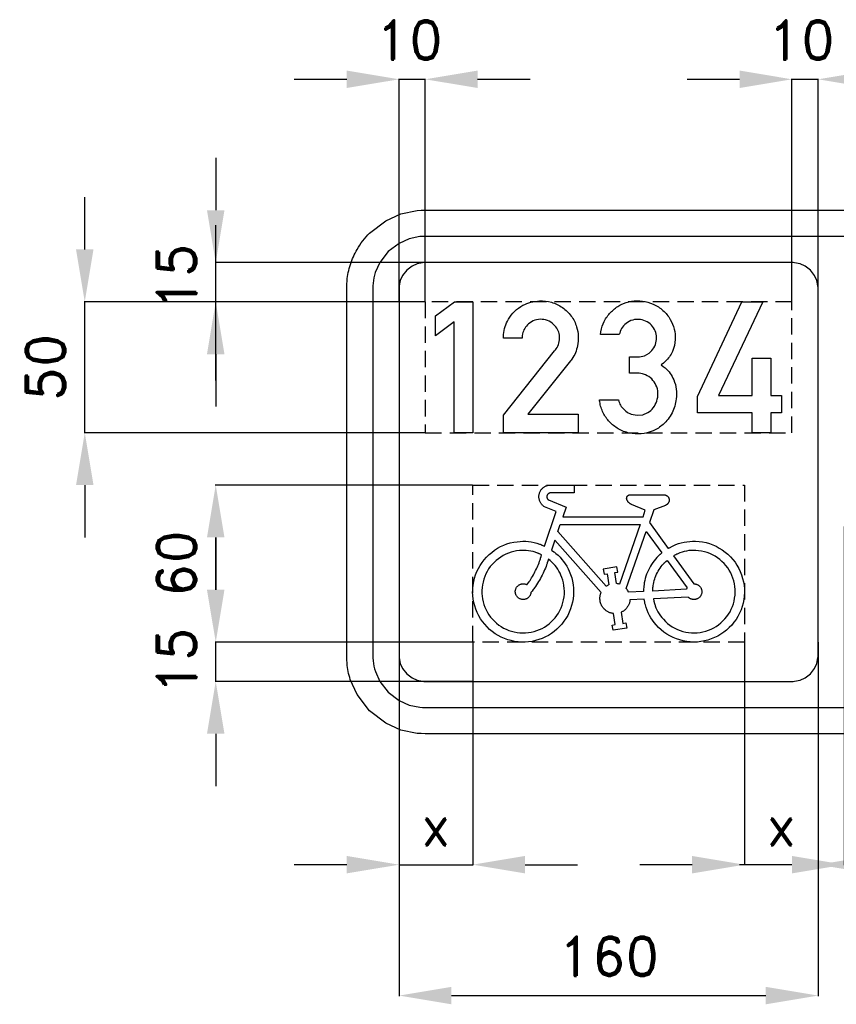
# Model space of a CAD drawing. Header units: millimetres. Extents: x 160 to 3480, y -161 to 860.
# Tile 2 of 12: x 160 to 472, y 350 to 726. Entities that reach past the tile are written whole.
import ezdxf

# ---------------------------------------------------------------- set-up
doc = ezdxf.new("R2010")
doc.units = ezdxf.units.MM
doc.header["$LTSCALE"] = 5
doc.linetypes.add('ČÁRKOVANÁX2', pattern=[1.5, 1, -0.5])
doc.layers.add('Kóty', color=2, linetype='Continuous')
doc.layers.add('Značka', color=7, linetype='Continuous')
doc.styles.get("Standard").update_dxf_attribs({"font": 'romand.shx', "height": 15})
doc.dimstyles.get("Standard").update_dxf_attribs({"dimtxt": 15, "dimasz": 20, "dimexe": 0.18, "dimexo": 0.0625, "dimgap": 7.5, "dimtad": 1, "dimdec": 0, "dimzin": 0, "dimdsep": 46, "dimtxsty": 'Standard', "dimcen": 0.09, "dimadec": 0, "dimazin": 0, "dimtfac": 1, "dimtdec": 0, "dimtofl": 0, "dimtmove": 0, "dimatfit": 3, "dimfxl": 1, "dimtolj": 1, "dimtzin": 0, "dimarcsym": 0})

# ---------------------------------------------------------------- blocks, each defined once
blk = doc.blocks.new('*D0')
at = {"layer": 'Defpoints', "color": 0, "transparency": 16777216}
for p in [(474.58, 532.22), (494.58, 527.97), (494.58, 402.97)]:
    blk.add_point(p, dxfattribs=at)
at = {"layer": 'Kóty', "color": 0, "lineweight": -2, "transparency": 16777216}
for p, q in [((474.58, 532.15), (474.58, 402.79)), ((494.58, 527.91), (494.58, 402.79)), ((454.58, 402.97), (434.58, 402.97)), ((514.58, 402.97), (573.86, 402.97))]:
    blk.add_line(p, q, dxfattribs=at)
at = {"layer": 'Kóty', "color": 0, "transparency": 16777216}
for points in [[(454.58, 406.31), (454.58, 399.64), (474.58, 402.97)], [(514.58, 406.31), (514.58, 399.64), (494.58, 402.97)]]:
    blk.add_solid(points, dxfattribs=at)
at = {"layer": 'Kóty', "color": 0, "transparency": 16777216, "insert": (554.22, 417.97), "char_height": 15, "attachment_point": 5}
blk.add_mtext('\\A1;20', dxfattribs=at)
blk = doc.blocks.new('*D5')
at = {"layer": 'Defpoints', "color": 0, "transparency": 16777216}
for p in [(234.58, 547.97), (332.7, 547.97), (332.7, 487.97)]:
    blk.add_point(p, dxfattribs=at)
at = {"layer": 'Kóty', "color": 0, "lineweight": -2, "transparency": 16777216}
for p, q in [((332.64, 547.97), (234.4, 547.97)), ((234.58, 507.97), (234.58, 527.97)), ((332.64, 487.97), (234.4, 487.97))]:
    blk.add_line(p, q, dxfattribs=at)
at = {"layer": 'Kóty', "color": 0, "transparency": 16777216}
for points in [[(231.24, 527.97), (237.91, 527.97), (234.58, 547.97)], [(231.24, 507.97), (237.91, 507.97), (234.58, 487.97)]]:
    blk.add_solid(points, dxfattribs=at)
at = {"layer": 'Kóty', "color": 0, "transparency": 16777216, "insert": (219.58, 517.97), "char_height": 15, "attachment_point": 5, "rotation": 90}
blk.add_mtext('\\A1;60', dxfattribs=at)
blk = doc.blocks.new('*D6')
at = {"layer": 'Defpoints', "color": 0, "transparency": 16777216}
for p in [(184.58, 617.97), (314.58, 617.97), (314.52, 567.97)]:
    blk.add_point(p, dxfattribs=at)
at = {"layer": 'Kóty', "color": 0, "lineweight": -2, "transparency": 16777216}
for p, q in [((184.58, 637.97), (184.58, 657.97)), ((314.52, 617.97), (184.4, 617.97)), ((314.45, 567.97), (184.4, 567.97)), ((184.58, 547.97), (184.58, 527.97))]:
    blk.add_line(p, q, dxfattribs=at)
at = {"layer": 'Kóty', "color": 0, "transparency": 16777216}
for points in [[(181.24, 637.97), (187.91, 637.97), (184.58, 617.97)], [(181.24, 547.97), (187.91, 547.97), (184.58, 567.97)]]:
    blk.add_solid(points, dxfattribs=at)
at = {"layer": 'Kóty', "color": 0, "transparency": 16777216, "insert": (169.58, 592.97), "char_height": 15, "attachment_point": 5, "rotation": 90}
blk.add_mtext('\\A1;50', dxfattribs=at)
blk = doc.blocks.new('*D7')
at = {"layer": 'Defpoints', "color": 0, "transparency": 16777216}
for p in [(304.58, 517.97), (332.7, 487.97), (304.58, 402.97)]:
    blk.add_point(p, dxfattribs=at)
at = {"layer": 'Kóty', "color": 0, "lineweight": -2, "transparency": 16777216}
for p, q in [((304.58, 517.91), (304.58, 402.79)), ((332.7, 487.91), (332.7, 402.79)), ((284.58, 402.97), (264.58, 402.97)), ((352.7, 402.97), (372.7, 402.97))]:
    blk.add_line(p, q, dxfattribs=at)
at = {"layer": 'Kóty', "color": 0, "transparency": 16777216}
for points in [[(284.58, 406.31), (284.58, 399.64), (304.58, 402.97)], [(352.7, 406.31), (352.7, 399.64), (332.7, 402.97)]]:
    blk.add_solid(points, dxfattribs=at)
at = {"layer": 'Kóty', "color": 0, "transparency": 16777216, "insert": (318.64, 417.97), "char_height": 15, "attachment_point": 5}
blk.add_mtext('\\A1;x', dxfattribs=at)
blk = doc.blocks.new('*D8')
at = {"layer": 'Defpoints', "color": 0, "transparency": 16777216}
for p in [(436.46, 487.97), (464.58, 487.97), (464.58, 402.97)]:
    blk.add_point(p, dxfattribs=at)
at = {"layer": 'Kóty', "color": 0, "lineweight": -2, "transparency": 16777216}
for p, q in [((436.46, 487.91), (436.46, 402.79)), ((464.58, 487.91), (464.58, 402.79)), ((416.46, 402.97), (396.46, 402.97)), ((484.58, 402.97), (504.58, 402.97))]:
    blk.add_line(p, q, dxfattribs=at)
at = {"layer": 'Kóty', "color": 0, "transparency": 16777216}
for points in [[(416.46, 406.31), (416.46, 399.64), (436.46, 402.97)], [(484.58, 406.31), (484.58, 399.64), (464.58, 402.97)]]:
    blk.add_solid(points, dxfattribs=at)
at = {"layer": 'Kóty', "color": 0, "transparency": 16777216, "insert": (450.52, 417.97), "char_height": 15, "attachment_point": 5}
blk.add_mtext('\\A1;x', dxfattribs=at)
blk = doc.blocks.new('*D33')
at = {"layer": 'Defpoints', "color": 0, "transparency": 16777216}
for p in [(304.58, 487.97), (464.58, 487.97), (464.58, 352.97)]:
    blk.add_point(p, dxfattribs=at)
at = {"layer": 'Kóty', "color": 0, "lineweight": -2, "transparency": 16777216}
for p, q in [((304.58, 487.91), (304.58, 352.79)), ((464.58, 487.91), (464.58, 352.79)), ((324.58, 352.97), (444.58, 352.97))]:
    blk.add_line(p, q, dxfattribs=at)
at = {"layer": 'Kóty', "color": 0, "transparency": 16777216}
for points in [[(324.58, 356.31), (324.58, 349.64), (304.58, 352.97)], [(444.58, 356.31), (444.58, 349.64), (464.58, 352.97)]]:
    blk.add_solid(points, dxfattribs=at)
at = {"layer": 'Kóty', "color": 0, "transparency": 16777216, "insert": (384.58, 367.97), "char_height": 15, "attachment_point": 5}
blk.add_mtext('\\A1;160', dxfattribs=at)

msp = doc.modelspace()

# ---------------------------------------------------------------- linework, layer by layer
at = {"layer": 'Kóty'}
for p, q in [((264.58, 702.97), (284.58, 702.97)), ((304.58, 618.03), (304.58, 703.15)), ((314.58, 618.03), (314.58, 703.15)), ((334.58, 702.97), (354.58, 702.97)), ((414.58, 702.97), (434.58, 702.97)), ((454.58, 618.03), (454.58, 703.15)), ((464.58, 613.18), (464.58, 703.15)), ((234.58, 672.97), (234.58, 652.97)), ((234.58, 587.97), (234.58, 647.26)), ((322.44, 632.97), (234.4, 632.97)), ((314.52, 617.97), (234.4, 617.97)), ((234.58, 597.97), (234.58, 577.97)), ((234.58, 597.97), (234.58, 577.97)), ((314.52, 567.97), (234.4, 567.97)), ((332.57, 547.97), (234.4, 547.97)), ((234.58, 527.97), (234.58, 507.97)), ((234.58, 507.97), (234.58, 527.97)), ((332.9, 487.97), (234.4, 487.97)), ((332.9, 472.97), (234.4, 472.97))]:
    msp.add_line(p, q, dxfattribs=at)
for points in [[(304.58, 702.97), (314.58, 702.97)], [(454.58, 702.97), (464.58, 702.97)], [(184.58, 567.97), (184.58, 618.03)], [(234.58, 472.97), (234.58, 487.97)], [(234.76, 432.97), (234.76, 452.97)], [(304.58, 402.97), (332.7, 402.97)]]:
    msp.add_lwpolyline(points, dxfattribs=at)
for points in [[(284.58, 706.31), (284.58, 699.64), (304.58, 702.97)], [(334.58, 706.31), (334.58, 699.64), (314.58, 702.97)], [(434.58, 706.31), (434.58, 699.64), (454.58, 702.97)], [(484.58, 706.31), (484.58, 699.64), (464.58, 702.97)], [(231.24, 652.97), (237.91, 652.97), (234.58, 632.97)], [(231.24, 597.97), (237.91, 597.97), (234.58, 617.97)], [(231.24, 507.97), (237.91, 507.97), (234.58, 487.97)], [(231.24, 452.97), (237.91, 452.97), (234.58, 472.97)]]:
    msp.add_solid(points, dxfattribs=at)
at = {"layer": 'Značka', "color": 3}
for points in [[(954.58, 452.97), (314.58, 452.97), (313.01, 453.03), (311.44, 453.14), (305.31, 454.4), (299.58, 456.99), (293.34, 461.72), (288.6, 467.97), (285.96, 473.71, -0.06116), (284.74, 479.84), (284.64, 481.4), (284.58, 482.97), (284.58, 622.97), (284.64, 624.54), (284.74, 626.11, -0.055745), (286, 632.24, -0.05619), (288.6, 637.97, -0.069772), (293.32, 644.22), (299.58, 648.95), (305.31, 651.59), (311.44, 652.81), (313.01, 652.92), (314.58, 652.97), (534.58, 652.97)], [(539.93, 642.97), (314.58, 642.97), (313.53, 642.93), (312.49, 642.86), (308.4, 642.02), (304.58, 640.29), (300.42, 637.14), (297.26, 632.97), (295.5, 629.15, 0.061146), (294.69, 625.06), (294.62, 624.02), (294.58, 622.97), (294.58, 482.97), (294.62, 481.93), (294.69, 480.88, 0.055709), (295.53, 476.8), (297.26, 472.97), (300.41, 468.81), (304.58, 465.65), (308.4, 463.9), (312.49, 463.08), (313.53, 463.01), (314.58, 462.97), (954.58, 462.97)], [(344.43, 567.97), (344.43, 574.66), (363.99, 599.27), (364.28, 599.63), (364.55, 600, 0.082953), (365.61, 602.23, 0.094411), (365.84, 604.68, 0.092144), (365.33, 606.9, 0.084053), (364.07, 608.83, 0.098045), (361.86, 610.55, 0.106121), (359.17, 611.27, 0.106154), (356.43, 610.93, 0.099874), (354.03, 609.51, 0.083669), (352.54, 607.78, 0.091641), (351.73, 605.69), (351.61, 604.92), (351.55, 604.14), (344.43, 604.14), (344.45, 604.81, -0.01013), (344.48, 605.48, -0.059429), (345.08, 608.49, -0.058251), (346.36, 611.29, -0.072174), (348.74, 614.36, -0.072215), (351.88, 616.63, -0.061509), (354.9, 617.88), (358.14, 618.36, -0.083039), (362.75, 617.82, -0.087051), (366.95, 615.78, -0.087718), (370.31, 612.54, -0.087797), (372.36, 608.38, -0.068483), (373, 604.82, -0.062413), (372.69, 601.21, -0.050658), (371.91, 598.53, -0.061836), (370.56, 596.11), (370.3, 595.74), (370.02, 595.38), (353.78, 575.11), (372.97, 575.11), (372.97, 567.97), (344.43, 567.97)], [(388.32, 580.49), (388.51, 579.9), (388.72, 579.33, 0.066937), (389.72, 577.62), (391.15, 576.22, 0.079666), (393.17, 575.07), (395.45, 574.63), (397.6, 574.84), (399.58, 575.7, 0.094824), (401.64, 577.53, 0.087416), (402.94, 580, 0.0974), (403.42, 583.13, 0.104433), (402.66, 586.17, 0.094904), (401.05, 588.5, 0.095693), (398.71, 590.06), (397.5, 590.49), (396.24, 590.7), (395.96, 590.72), (395.67, 590.74), (392.59, 590.74), (392.59, 596.99), (395.78, 596.99), (396.05, 596.98), (396.32, 596.98), (398.29, 597.38), (400.06, 598.42, 0.098558), (401.86, 600.44, 0.099795), (402.76, 602.98, 0.096864), (402.73, 605.6, 0.098662), (401.72, 608, 0.100595), (399.89, 609.94, 0.097668), (397.44, 611.03, 0.106076), (394.52, 611.17, 0.108954), (391.8, 610.1, 0.096376), (389.9, 608.34, 0.100231), (388.81, 606.05), (388.74, 605.76), (388.67, 605.47), (381.43, 605.47), (381.63, 606.56), (381.87, 607.63, -0.07094), (383.44, 611.41, -0.076594), (386.04, 614.58, -0.078936), (389.39, 616.94, -0.076362), (393.31, 618.17, -0.077821), (397.54, 618.28, -0.077928), (401.61, 617.09, -0.08099), (405.35, 614.69, -0.080937), (408.13, 611.23, -0.076291), (409.67, 607.56, -0.079816), (410.01, 603.56, -0.092082), (408.94, 599, -0.105097), (406.29, 595.24), (405.52, 594.54), (404.7, 593.87), (405.46, 593.31), (406.19, 592.72, -0.058035), (408.08, 590.65, -0.058916), (409.45, 588.19, -0.074879), (410.42, 584.64, -0.064099), (410.39, 580.91, -0.089419), (408.8, 575.53, -0.101859), (405.39, 571.16, -0.087344), (401.54, 568.68, -0.081036), (397.06, 567.6, -0.07965), (392.5, 567.84, -0.08264), (388.27, 569.5, -0.076863), (384.95, 572.11, -0.076607), (382.56, 575.57, -0.041086), (381.71, 577.61, -0.040361), (381.21, 579.74), (381.15, 580.11), (381.1, 580.49), (388.32, 580.49)], [(406.07, 544.22), (406.16, 544.2), (406.25, 544.18), (406.27, 544.17), (406.29, 544.17), (406.36, 544.15), (406.43, 544.12), (406.52, 544.09), (406.61, 544.05), (406.69, 544), (406.78, 543.95), (406.86, 543.9), (406.93, 543.85), (407.03, 543.77), (407.12, 543.69), (407.2, 543.61), (407.28, 543.52), (407.35, 543.42), (407.42, 543.32), (407.48, 543.22), (407.53, 543.11), (407.58, 543.01), (407.63, 542.89), (407.66, 542.78), (407.69, 542.66), (407.72, 542.55), (407.73, 542.43), (407.73, 542.31, -0.014341), (407.73, 542.19), (407.72, 542.03), (407.69, 541.87), (407.66, 541.71), (407.6, 541.56), (407.54, 541.41), (407.46, 541.26), (407.37, 541.12), (407.27, 540.99), (407.19, 540.89), (407.11, 540.79), (407.02, 540.69), (406.92, 540.6), (406.82, 540.52), (406.71, 540.45), (406.62, 540.39), (406.53, 540.34), (406.51, 540.33), (406.48, 540.32), (406.37, 540.27), (406.25, 540.22), (401.82, 538.53), (400.15, 533.73), (407.33, 523.79), (407.38, 523.82), (407.43, 523.85), (407.62, 523.95), (407.81, 524.06), (408.05, 524.18), (408.29, 524.31), (408.53, 524.44), (408.77, 524.56), (409.02, 524.68), (409.26, 524.8), (410.26, 525.23), (411.28, 525.6), (412.32, 525.91), (413.38, 526.16), (414.46, 526.34), (415.55, 526.46), (416.64, 526.5), (417.74, 526.49), (419.1, 526.42), (420.45, 526.25), (421.79, 525.99), (423.1, 525.61), (424.38, 525.15), (425.62, 524.58), (426.82, 523.93), (427.97, 523.19), (429.08, 522.39), (430.13, 521.53), (431.11, 520.58), (432.02, 519.56), (432.85, 518.48), (433.59, 517.34), (434.25, 516.15), (434.83, 514.91), (435.33, 513.64), (435.75, 512.35), (436.08, 511.02), (436.29, 509.68), (436.42, 508.32), (436.44, 506.96), (436.35, 505.6), (436.17, 504.24), (435.92, 502.9), (435.58, 501.58), (435.14, 500.29), (434.6, 499.04), (433.98, 497.83), (433.26, 496.67), (432.46, 495.57), (431.58, 494.52), (430.66, 493.52), (429.66, 492.59), (428.6, 491.74), (427.47, 490.97), (426.29, 490.28), (425.07, 489.69), (423.8, 489.19), (422.5, 488.78), (421.18, 488.43), (419.84, 488.18), (418.48, 488.03), (417.12, 487.99), (415.75, 488.04), (414.4, 488.2), (413.06, 488.45), (411.75, 488.81), (410.45, 489.22), (409.19, 489.73), (407.97, 490.33), (406.79, 491.03), (405.67, 491.8), (404.61, 492.66), (403.62, 493.6), (402.69, 494.6), (401.98, 495.43), (401.31, 496.31), (400.7, 497.22), (400.16, 498.17), (399.67, 499.14), (399.25, 500.14), (398.9, 501.17), (398.61, 502.22), (398.54, 502.48), (398.48, 502.74), (398.43, 502.96), (398.38, 503.17), (398.37, 503.22), (398.36, 503.28), (398.16, 504.35), (392.74, 504.08), (392.7, 503.78), (392.65, 503.48), (392.64, 503.42), (392.63, 503.36), (392.57, 503.12), (392.51, 502.89), (392.41, 502.61), (392.3, 502.33), (392.17, 502.05), (392.02, 501.79), (391.86, 501.53), (391.69, 501.28), (391.51, 501.03), (391.32, 500.79), (391.12, 500.57), (390.9, 500.36), (390.67, 500.16), (390.43, 499.98), (390.23, 499.84), (390.02, 499.72), (389.97, 499.69), (389.92, 499.66), (389.65, 499.52), (389.38, 499.38), (390.06, 495.16), (391.17, 495.34), (391.49, 493.37), (386.31, 492.53), (385.99, 494.51), (387.1, 494.69), (386.42, 498.91), (386.15, 498.94), (385.89, 498.99), (385.83, 499), (385.78, 499.01), (385.57, 499.06), (385.36, 499.11), (385.1, 499.2), (384.85, 499.29), (384.6, 499.4), (384.36, 499.52), (384.12, 499.66), (383.89, 499.8), (383.61, 499.99), (383.34, 500.2), (383.08, 500.42), (382.84, 500.66), (382.62, 500.92), (382.41, 501.18), (382.22, 501.46), (382.04, 501.75), (381.88, 502.05), (381.73, 502.36), (381.61, 502.67), (381.5, 503), (381.42, 503.32), (381.35, 503.66), (381.31, 503.99), (381.28, 504.33), (381.27, 504.61), (381.27, 504.88), (381.29, 505.15), (381.32, 505.42), (381.36, 505.69), (381.42, 505.95), (381.48, 506.16), (381.54, 506.37), (381.56, 506.42), (381.58, 506.47), (381.68, 506.72), (381.78, 506.97), (364.08, 526.96), (362.79, 523.15), (363.65, 522.51), (363.69, 522.48), (363.73, 522.45), (363.9, 522.32), (364.07, 522.18), (364.28, 522.02), (364.49, 521.85), (365.29, 521.14), (366.04, 520.39), (366.76, 519.59), (367.42, 518.75), (368.04, 517.87), (368.6, 516.95), (369.1, 516), (369.55, 515.03), (370.07, 513.79), (370.5, 512.52), (370.83, 511.22), (371.06, 509.9), (371.2, 508.56), (371.23, 507.22, -0.019414), (371.16, 505.89), (371.01, 504.55), (370.79, 503.23), (370.48, 501.93), (370.08, 500.65), (369.57, 499.41), (368.98, 498.2), (368.3, 497.04), (367.54, 495.94), (366.71, 494.89), (365.82, 493.89), (364.87, 492.95), (363.85, 492.08), (362.77, 491.29), (361.63, 490.57), (360.44, 489.95), (359.22, 489.42), (357.95, 488.97), (356.67, 488.58), (355.36, 488.28), (354.04, 488.08), (352.7, 487.99), (351.36, 487.98), (350.02, 488.08), (348.7, 488.27), (347.39, 488.56), (346.09, 488.91), (344.83, 489.35), (343.6, 489.88), (342.41, 490.5), (341.27, 491.21), (340.19, 492), (339.16, 492.86), (338.2, 493.8), (337.29, 494.78), (336.45, 495.82), (335.68, 496.92), (335.01, 498.08), (334.41, 499.28), (333.91, 500.52), (333.5, 501.8), (333.17, 503.1), (332.92, 504.41), (332.75, 505.74), (332.68, 507.08, -0.018692), (332.72, 508.42), (332.85, 509.76), (333.08, 511.08), (333.4, 512.38), (333.82, 513.65), (334.3, 514.9), (334.86, 516.12), (335.51, 517.29), (336.25, 518.41), (337.06, 519.48), (337.95, 520.48), (338.92, 521.41), (339.94, 522.27), (341.01, 523.08), (342.13, 523.81), (343.3, 524.46), (344.52, 525.02), (345.77, 525.49), (347.06, 525.87), (348.37, 526.15), (349.7, 526.35), (350.77, 526.46), (351.85, 526.52), (352.92, 526.51), (354, 526.43), (355.06, 526.29), (356.1, 526.08), (357.14, 525.8), (358.15, 525.46), (358.4, 525.37), (358.65, 525.28), (358.85, 525.2), (359.05, 525.12), (359.1, 525.1), (359.15, 525.08), (360.13, 524.66), (364.62, 537.84), (360.09, 539.69), (359.91, 539.82), (359.73, 539.95), (359.7, 539.97), (359.66, 540), (359.52, 540.11), (359.39, 540.23), (359.24, 540.39), (359.09, 540.55), (358.94, 540.72), (358.81, 540.9), (358.69, 541.08), (358.58, 541.27), (358.45, 541.52), (358.33, 541.77), (358.23, 542.02), (358.14, 542.29), (358.08, 542.56), (358.03, 542.83), (358, 543.1), (357.99, 543.38), (357.98, 543.66), (358, 543.93), (358.03, 544.21), (358.08, 544.48), (358.15, 544.75), (358.24, 545.01), (358.34, 545.27), (358.46, 545.52), (358.59, 545.76), (358.73, 546), (358.89, 546.22), (359.06, 546.44), (359.25, 546.64), (359.45, 546.83), (359.66, 547.01), (359.88, 547.18), (360.06, 547.31), (360.25, 547.42), (360.45, 547.53), (360.65, 547.63), (360.85, 547.71), (361.06, 547.79), (361.27, 547.85), (361.48, 547.9), (361.54, 547.91), (361.59, 547.92), (361.64, 547.93), (361.68, 547.93), (361.69, 547.94), (361.7, 547.94), (361.92, 547.97), (371.44, 547.97), (371.44, 544.97), (362.34, 544.97), (362.27, 544.97), (362.2, 544.95), (362.18, 544.95), (362.17, 544.95), (362.11, 544.94), (362.06, 544.92), (361.99, 544.9), (361.92, 544.87), (361.86, 544.84), (361.79, 544.81), (361.73, 544.78), (361.67, 544.74), (361.6, 544.69), (361.53, 544.63), (361.46, 544.57), (361.4, 544.51), (361.34, 544.44), (361.29, 544.37), (361.24, 544.29), (361.19, 544.22), (361.15, 544.14), (361.11, 544.06), (361.08, 543.97), (361.06, 543.89), (361.04, 543.8), (361.02, 543.71), (361.01, 543.62), (361.01, 543.53), (361.01, 543.44), (361.02, 543.35), (361.03, 543.26), (361.05, 543.18), (361.07, 543.09), (361.1, 543), (361.13, 542.92), (361.17, 542.84), (361.2, 542.78), (361.24, 542.71), (361.28, 542.65), (361.32, 542.6), (361.37, 542.54), (361.42, 542.49), (361.46, 542.45), (361.5, 542.41), (361.51, 542.4), (361.52, 542.39), (361.58, 542.35), (361.63, 542.3), (368.37, 539.55), (367.12, 535.86), (397.72, 535.86), (398.6, 538.4), (393.31, 540.6), (393.18, 540.65), (393.06, 540.71), (393.04, 540.72), (393.01, 540.74), (392.92, 540.79), (392.83, 540.85), (392.71, 540.92), (392.6, 541), (392.5, 541.09), (392.39, 541.18), (392.3, 541.27), (392.2, 541.37), (392.08, 541.5), (391.97, 541.63), (391.87, 541.77), (391.78, 541.92), (391.7, 542.07), (391.63, 542.22), (391.57, 542.38), (391.53, 542.55), (391.51, 542.64), (391.49, 542.73), (391.48, 542.82), (391.48, 542.92), (391.48, 543.01), (391.49, 543.1), (391.5, 543.19), (391.52, 543.28), (391.55, 543.37), (391.58, 543.46), (391.62, 543.54), (391.67, 543.62), (391.72, 543.7), (391.78, 543.77), (391.84, 543.84), (391.91, 543.91), (391.97, 543.95), (392.03, 544), (392.09, 544.04), (392.15, 544.08), (392.22, 544.11), (392.29, 544.14), (392.36, 544.17), (392.43, 544.19), (392.44, 544.19), (392.46, 544.2), (392.48, 544.2), (392.5, 544.21), (392.52, 544.21), (392.54, 544.21), (392.55, 544.22), (392.57, 544.22), (406.07, 544.22)], [(354.94, 506.94), (354.91, 506.77), (354.88, 506.6), (354.88, 506.57), (354.87, 506.54), (354.83, 506.4), (354.79, 506.27), (354.73, 506.12), (354.67, 505.96), (354.59, 505.81), (354.5, 505.66), (354.4, 505.52), (354.3, 505.39), (354.16, 505.22), (354.01, 505.07), (353.85, 504.93), (353.68, 504.8), (353.5, 504.68), (353.31, 504.58), (353.12, 504.5), (352.92, 504.42), (352.72, 504.36), (352.51, 504.31), (352.3, 504.28), (352.08, 504.26), (351.87, 504.26), (351.66, 504.28), (351.45, 504.31), (351.24, 504.35), (351.03, 504.41), (350.83, 504.48), (350.64, 504.57), (350.45, 504.67), (350.27, 504.78), (350.1, 504.91), (349.94, 505.05), (349.79, 505.2), (349.64, 505.35), (349.51, 505.52), (349.39, 505.7), (349.29, 505.89), (349.2, 506.08), (349.12, 506.28), (349.06, 506.48), (349.02, 506.69), (348.98, 506.9), (348.96, 507.11), (348.96, 507.32), (348.97, 507.54), (348.99, 507.75), (349.04, 507.96), (349.1, 508.16), (349.17, 508.36), (349.25, 508.56), (349.35, 508.75), (349.46, 508.93), (349.59, 509.1), (349.72, 509.27), (349.87, 509.42), (350.03, 509.56), (350.2, 509.69), (350.38, 509.81), (350.56, 509.92), (350.75, 510.01), (350.95, 510.09), (351.15, 510.16), (351.36, 510.2), (351.57, 510.24), (351.78, 510.26), (351.95, 510.26), (352.13, 510.26), (352.3, 510.25), (352.47, 510.23), (352.63, 510.19), (352.8, 510.15), (352.93, 510.11), (353.05, 510.06), (353.08, 510.04), (353.11, 510.03), (353.27, 509.96), (353.42, 509.88), (353.79, 510.4), (354.16, 510.93), (354.23, 511.03), (354.31, 511.14), (354.59, 511.56), (354.87, 511.99), (355.2, 512.54), (355.53, 513.09), (355.85, 513.64), (356.15, 514.21), (356.45, 514.78), (356.73, 515.35), (357.01, 515.93), (357.28, 516.51), (357.54, 517.09), (357.78, 517.69), (358.01, 518.28), (358.23, 518.88), (358.4, 519.37), (358.56, 519.85), (358.59, 519.98), (358.63, 520.1), (358.82, 520.71), (359, 521.33), (358.2, 521.68), (358.16, 521.7), (358.12, 521.72), (357.96, 521.79), (357.8, 521.86), (357.6, 521.94), (357.4, 522.02), (356.58, 522.31), (355.75, 522.54), (354.9, 522.73), (354.04, 522.87), (353.17, 522.97), (352.3, 523), (351.42, 522.99), (350.55, 522.92), (349.47, 522.8), (348.4, 522.61), (347.34, 522.33), (346.31, 521.98), (345.31, 521.55), (344.34, 521.05), (343.41, 520.48), (342.52, 519.85), (341.67, 519.17), (340.86, 518.44), (340.11, 517.65), (339.42, 516.81), (338.79, 515.92), (338.23, 514.99), (337.74, 514.01), (337.31, 513.01), (336.94, 511.99), (336.64, 510.94), (336.41, 509.87), (336.27, 508.79), (336.2, 507.71, 0.020384), (336.21, 506.62), (336.3, 505.53), (336.47, 504.46), (336.69, 503.39), (336.98, 502.34), (337.35, 501.31), (337.79, 500.32), (338.3, 499.36), (338.89, 498.44), (339.54, 497.56), (340.24, 496.73), (340.99, 495.94), (341.79, 495.2), (342.64, 494.52), (343.55, 493.91), (344.49, 493.36), (345.47, 492.88), (346.48, 492.48), (347.51, 492.15), (348.57, 491.86), (349.64, 491.66), (350.72, 491.52), (351.81, 491.48), (352.9, 491.5), (353.98, 491.61), (355.05, 491.8), (356.11, 492.06), (357.15, 492.38), (358.17, 492.76), (359.16, 493.22), (360.11, 493.75), (361.03, 494.34), (361.89, 495.01), (362.71, 495.73), (363.47, 496.51), (364.19, 497.32), (364.86, 498.19), (365.46, 499.1), (365.99, 500.05), (366.45, 501.03), (366.84, 502.05), (367.15, 503.09), (367.39, 504.16), (367.58, 505.23), (367.69, 506.31), (367.72, 507.4), (367.67, 508.49), (367.55, 509.57), (367.35, 510.64), (367.06, 511.69), (366.72, 512.73), (366.4, 513.54), (366.04, 514.34), (365.63, 515.12), (365.18, 515.87), (364.69, 516.59), (364.15, 517.27), (363.57, 517.91), (362.95, 518.52), (362.79, 518.67), (362.63, 518.81), (362.5, 518.93), (362.37, 519.04), (362.33, 519.07), (362.3, 519.1), (361.64, 519.66), (361.42, 518.97), (361.19, 518.29), (361.14, 518.15), (361.09, 518.01), (360.9, 517.47), (360.7, 516.93), (360.43, 516.26), (360.15, 515.59), (359.85, 514.93), (359.55, 514.27), (359.22, 513.62), (358.89, 512.98), (358.55, 512.34), (358.2, 511.71), (357.84, 511.08), (357.46, 510.47), (357.07, 509.86), (356.67, 509.26), (356.34, 508.78), (355.99, 508.32), (355.91, 508.2), (355.82, 508.08), (355.38, 507.51), (354.94, 506.94)], [(417.12, 510.24), (417.29, 510.24), (417.46, 510.23), (417.49, 510.23), (417.52, 510.22), (417.66, 510.21), (417.79, 510.18), (417.96, 510.14), (418.12, 510.1), (418.28, 510.04), (418.44, 509.97), (418.59, 509.89), (418.74, 509.8), (418.92, 509.69), (419.09, 509.56), (419.25, 509.42), (419.4, 509.27), (419.53, 509.11), (419.66, 508.93), (419.77, 508.75), (419.87, 508.56), (419.96, 508.37), (420.03, 508.17), (420.09, 507.96), (420.13, 507.75), (420.16, 507.54), (420.17, 507.33, -0.019632), (420.17, 507.12), (420.15, 506.91), (420.12, 506.69), (420.08, 506.49), (420.02, 506.28), (419.94, 506.08), (419.85, 505.89), (419.75, 505.7), (419.63, 505.53), (419.5, 505.36), (419.36, 505.19), (419.21, 505.04), (419.05, 504.9), (418.88, 504.78), (418.7, 504.66), (418.51, 504.56), (418.32, 504.47), (418.12, 504.4), (417.91, 504.34), (417.71, 504.29), (417.5, 504.26), (417.28, 504.25), (417.07, 504.25), (416.86, 504.26), (416.65, 504.29), (416.44, 504.34), (416.27, 504.38), (416.11, 504.44), (415.95, 504.5), (415.8, 504.57), (415.65, 504.65), (415.5, 504.75), (415.39, 504.82), (415.29, 504.91), (415.26, 504.93), (415.24, 504.96), (415.11, 505.07), (414.99, 505.19), (401.67, 504.52), (401.86, 503.66), (402.08, 502.8), (402.12, 502.63), (402.18, 502.46), (402.4, 501.79), (402.65, 501.14), (403.01, 500.33), (403.42, 499.55), (403.88, 498.79), (404.38, 498.06), (404.93, 497.36), (405.51, 496.69), (406.28, 495.89), (407.09, 495.14), (407.96, 494.45), (408.88, 493.84), (409.84, 493.29), (410.84, 492.82), (411.88, 492.43), (412.93, 492.1), (414.01, 491.83), (415.1, 491.63), (416.2, 491.52), (417.3, 491.49), (418.41, 491.54), (419.51, 491.67), (420.59, 491.89), (421.66, 492.18), (422.71, 492.52), (423.74, 492.93), (424.73, 493.42), (425.68, 493.99), (426.59, 494.61), (427.45, 495.31), (428.25, 496.07), (429, 496.88), (429.71, 497.73), (430.36, 498.63), (430.94, 499.57), (431.44, 500.56), (431.88, 501.57), (432.24, 502.62), (432.51, 503.69), (432.71, 504.78), (432.86, 505.88), (432.93, 506.98, 0.020675), (432.92, 508.09), (432.82, 509.19), (432.65, 510.28), (432.39, 511.36), (432.06, 512.41), (431.65, 513.44), (431.19, 514.45), (430.66, 515.42), (430.06, 516.35), (429.39, 517.23), (428.67, 518.06), (427.87, 518.84), (427.03, 519.55), (426.14, 520.2), (425.21, 520.81), (424.25, 521.35), (423.25, 521.81), (422.21, 522.2), (421.15, 522.52), (420.07, 522.75), (418.97, 522.91), (417.87, 522.99), (416.98, 523.02), (416.09, 523), (415.2, 522.92), (414.32, 522.79), (413.46, 522.61), (412.61, 522.37), (411.78, 522.07), (410.97, 521.73), (410.77, 521.64), (410.57, 521.55), (410.41, 521.47), (410.25, 521.39), (410.21, 521.37), (410.17, 521.35), (409.39, 520.94), (417.12, 510.24)]]:
    msp.add_lwpolyline(points, format="xyb", dxfattribs=at)
for points in [[(454.58, 632.97), (314.58, 632.97), (314.06, 632.95), (313.53, 632.92), (311.49, 632.5), (309.58, 631.63), (307.5, 630.06), (305.92, 627.97), (305.04, 626.06), (304.63, 624.02), (304.6, 623.5), (304.58, 622.97), (304.58, 482.97), (304.6, 482.45), (304.63, 481.93), (305.05, 479.88), (305.92, 477.97), (307.49, 475.89), (309.58, 474.31), (311.49, 473.44), (313.53, 473.03), (314.06, 472.99), (314.58, 472.97), (454.58, 472.97), (455.1, 472.99), (455.62, 473.03), (457.67, 473.45), (459.58, 474.31), (461.66, 475.89), (463.24, 477.97), (464.12, 479.88), (464.52, 481.93), (464.56, 482.45), (464.58, 482.97), (464.58, 622.97), (464.56, 623.5), (464.52, 624.02), (464.1, 626.06), (463.24, 627.97), (461.66, 630.05), (459.58, 631.63), (457.67, 632.51), (455.62, 632.92), (455.1, 632.95), (454.58, 632.97)], [(325.65, 567.97), (325.65, 610.38), (318.55, 605.04), (318.55, 612.63), (325.72, 617.98), (332.77, 617.98), (332.77, 567.97), (325.65, 567.97)], [(439.41, 567.97), (439.41, 575.52), (418.52, 575.52), (418.52, 581.75), (435.47, 617.91), (443.5, 617.91), (426.55, 582.23), (439.41, 582.23), (439.41, 596.48), (446.55, 596.46), (446.55, 582.23), (450.61, 582.23), (450.61, 575.52), (446.55, 575.52), (446.55, 567.97), (439.41, 567.97)], [(383.98, 514.08), (384.66, 509.86), (384.61, 509.84), (384.56, 509.81), (384.36, 509.72), (384.17, 509.61), (383.98, 509.5), (383.8, 509.38), (383.75, 509.35), (383.71, 509.32), (365.2, 530.22), (366.1, 532.86), (396.67, 532.86), (388.74, 510.1), (388.68, 510.12), (388.63, 510.14), (388.41, 510.2), (388.19, 510.25), (387.96, 510.29), (387.73, 510.32), (387.68, 510.33), (387.62, 510.34), (386.94, 514.56), (388.05, 514.73), (387.74, 516.71), (382.55, 515.87), (382.87, 513.9), (383.98, 514.08)], [(398.95, 530.28), (404.88, 522.06), (404.25, 521.51), (404.22, 521.48), (404.19, 521.45), (404.06, 521.34), (403.94, 521.22), (403.79, 521.08), (403.64, 520.93), (403.05, 520.34), (402.49, 519.71), (401.96, 519.06), (401.46, 518.39), (400.98, 517.69), (400.55, 516.97), (400.14, 516.23), (399.77, 515.47), (399.42, 514.7), (399.1, 513.92), (398.81, 513.13), (398.57, 512.32), (398.37, 511.51), (398.21, 510.68), (398.11, 510.02), (398.04, 509.35), (398.02, 509.18), (398.01, 509.02), (397.96, 508.18), (397.93, 507.34), (392.23, 507.05), (392.19, 507.13), (392.16, 507.2), (392, 507.49), (391.83, 507.77), (391.64, 508.04), (391.44, 508.3), (391.38, 508.36), (391.33, 508.43), (398.95, 530.28)], [(414.54, 508.69), (414.53, 508.66), (414.51, 508.64), (414.46, 508.53), (414.42, 508.43), (414.37, 508.32), (414.33, 508.21), (414.32, 508.18), (414.32, 508.16), (401.43, 507.51), (401.46, 508.18), (401.51, 508.84), (401.52, 508.98), (401.54, 509.11), (401.6, 509.64), (401.69, 510.16), (401.82, 510.81), (401.99, 511.46), (402.18, 512.1), (402.4, 512.73), (402.65, 513.35), (402.93, 513.96), (403.22, 514.56), (403.53, 515.15), (403.87, 515.73), (404.24, 516.29), (404.63, 516.82), (405.05, 517.34), (405.4, 517.74), (405.77, 518.13), (405.86, 518.22), (405.96, 518.31), (406.44, 518.77), (406.93, 519.22), (414.54, 508.69)]]:
    msp.add_lwpolyline(points, dxfattribs=at)
at = {"layer": 'Značka', "color": 6, "linetype": 'ČÁRKOVANÁX2', "ltscale": 1.25}
msp.add_lwpolyline([(314.58, 567.97), (454.58, 567.97), (454.58, 617.97), (314.58, 617.97)], close=True, dxfattribs=at)
msp.add_lwpolyline([(332.7, 487.97), (332.7, 547.97), (436.46, 547.97), (436.46, 487.97), (332.7, 487.97)], dxfattribs=at)

# ---------------------------------------------------------------- texts
at = {"layer": 'Kóty', "char_height": 15, "attachment_point": 5}
for insert in [(308.41, 717.97), (458.11, 717.97)]:
    msp.add_mtext('\\A1;10', dxfattribs=dict(at, insert=insert))
at = {"layer": 'Kóty', "char_height": 15, "attachment_point": 5, "rotation": 90}
for insert in [(219.58, 627.43), (219.58, 480.76)]:
    msp.add_mtext('\\A1;15', dxfattribs=dict(at, insert=insert))

# ---------------------------------------------------------------- dimensions: what is measured, and where the dimension line sits
at = {"layer": 'Kóty'}
for base, p1, p2, picture, middle in [((184.58, 617.97), (314.52, 567.97), (314.58, 617.97), '*D6', (169.58, 592.97)), ((234.58, 547.97), (332.7, 487.97), (332.7, 547.97), '*D5', (219.58, 517.97))]:
    dim = msp.add_linear_dim(base=base, p1=p1, p2=p2, angle=90, dimstyle='Standard', dxfattribs=at)
    dim.commit()
    dim.dimension.update_dxf_attribs({"geometry": picture, "text_midpoint": middle})
for base, p1, p2, picture, middle in [((494.58, 402.97), (474.58, 532.22), (494.58, 527.97), '*D0', (554.22, 417.97)), ((464.58, 352.97), (304.58, 487.97), (464.58, 487.97), '*D33', (384.58, 367.97))]:
    dim = msp.add_linear_dim(base=base, p1=p1, p2=p2, dimstyle='Standard', dxfattribs=at)
    dim.commit()
    dim.dimension.update_dxf_attribs({"geometry": picture, "text_midpoint": middle})
for base, p1, p2, picture, middle in [((304.58, 402.97), (332.7, 487.97), (304.58, 517.97), '*D7', (318.64, 417.97)), ((464.58, 402.97), (436.46, 487.97), (464.58, 487.97), '*D8', (450.52, 417.97))]:
    dim = msp.add_linear_dim(base=base, p1=p1, p2=p2, text='x', dimstyle='Standard', dxfattribs=at)
    dim.commit()
    dim.dimension.update_dxf_attribs({"geometry": picture, "text_midpoint": middle})

doc.saveas('drawing.dxf')
